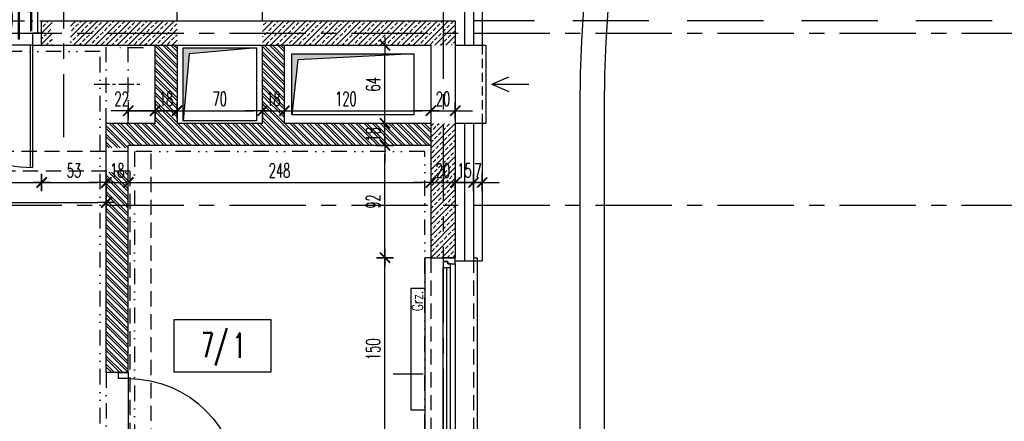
# Model space of a CAD drawing. Extents: x 41755 to 123924, y -112333 to 86187.
# Tile 77 of 256: x 100720 to 101527, y -62083 to -61754. Entities that reach past the tile are written whole.
import ezdxf
from ezdxf.enums import TextEntityAlignment as Align

# ---------------------------------------------------------------- set-up
doc = ezdxf.new("R2010")
doc.units = 0
doc.header["$LTSCALE"] = 50
for name, pattern in [('CENTER', [2, 1.25, -0.25, 0.25, -0.25]), ('DASHDOT', [1, 0.5, -0.25, 0, -0.25]), ('DASHED', [0.75, 0.5, -0.25]), ('DASHED2', [0.375, 0.25, -0.125]), ('DIVIDE', [31.75, 12.7, -6.35, 0, -6.35, 0, -6.35])]:
    doc.linetypes.add(name, pattern=pattern)
doc.layers.get('0').update_dxf_attribs({"color": 101, "linetype": 'CONTINUOUS'})
doc.layers.add('0-pomoc', color=21, linetype='CONTINUOUS', plot=False)
for name, color, linetype in [('Drz---drzwi', 5, 'CONTINUOUS'), ('E-90', 6, 'CONTINUOUS'), ('Ins-co', 2, 'CONTINUOUS'), ('ins-kan-deszcz', 132, 'CONTINUOUS'), ('Ins-went', 141, 'CONTINUOUS'), ('Ins-wod', 4, 'CONTINUOUS'), ('m-went-nawiew', 152, 'CONTINUOUS'), ('Okn---okna', 5, 'CONTINUOUS'), ('Opis-pom', 6, 'CONTINUOUS'), ('Opis_pom_ramka', 6, 'CONTINUOUS'), ('Os-osie', 14, 'CENTER'), ('Os-osie glowne', 1, 'CENTER'), ('Pzt-chodniki', 8, 'CONTINUOUS'), ('Sc-beton', 7, 'CONTINUOUS'), ('Sc-beton-hatch', 86, 'CONTINUOUS'), ('Sc-cegla pustak', 42, 'CONTINUOUS'), ('Sc-cegla pustak-hatch', 8, 'CONTINUOUS'), ('Sc-izolacja term-styropian', 151, 'STYROPIAN-KA'), ('Sc-kamien', 31, 'CONTINUOUS'), ('Sc-nadproza kon', 5, 'DASHED2'), ('Suf-widok', 8, 'CONTINUOUS'), ('W-idok', 8, 'CONTINUOUS'), ('W-idok nad', 5, 'DASHED2'), ('W-otwor-strop', 1, 'CONTINUOUS'), ('Wym-wew', 8, 'CONTINUOUS')]:
    doc.layers.add(name, color=color, linetype=linetype)
doc.styles.add('KA wymiar', font='romans.shx', dxfattribs={"width": 0.6})
doc.styles.add('ROMANS', font='romans', dxfattribs={"width": 0.85})
doc.linetypes.add('BATTING', pattern='A,0.0001,-0.1,[134,ltypeshp.shx,S=0.1,R=0,X=-0.1,Y=0],-0.2,[134,ltypeshp.shx,S=0.1,R=180,X=0.1,Y=0],-0.1', length=0.4001)
doc.linetypes.add('STYROPIAN-KA', pattern='A,0.0001,-0.1,[135,ltypeshp.shx,S=0.1,R=0,X=-0.1,Y=0],0,[135,ltypeshp.shx,S=0.1,R=180,X=0.1,Y=0],-0.1', length=0.2001)
doc.dimstyles.new('KA wymiar', dxfattribs={"dimscale": 50, "dimtxt": 0.23, "dimasz": 0.14, "dimexe": 0, "dimexo": 0, "dimgap": 0.08, "dimtad": 1, "dimdec": 1, "dimrnd": 0.5, "dimzin": 9, "dimdsep": 46, "dimtxsty": 'KA wymiar', "dimblk1": 'UKOS', "dimblk2": 'UKOS', "dimsah": 1, "dimcen": 0.2, "dimse1": 1, "dimse2": 1, "dimclrd": 256, "dimclre": 256, "dimclrt": 2, "dimadec": 0, "dimazin": 0, "dimtfac": 1, "dimtdec": 1, "dimtix": 1, "dimtmove": 2, "dimatfit": 3, "dimldrblk": 'DOT', "dimfxl": 0, "dimtolj": 1, "dimtzin": 9, "dimarcsym": 0})
pattern_1 = [(45, (48983.4185, 565.478), (-4.49012806, 4.49012806), []), (45, (48987.9087, 565.478), (-4.49012806, 4.49012806), [3.175, -1.5875])]

# ---------------------------------------------------------------- blocks, each defined once
blk = doc.blocks.new('_FKHJK')
for p, q in [((-10, 0), (-15, 0)), ((-15, 0), (-15, -150)), ((25, 0), (28, 0)), ((28, 0), (28, -150)), ((0, -142), (0, -8)), ((3, -142), (3, -8)), ((6, -142), (6, -8)), ((10, -5), (10, -145)), ((-15, -150), (-10, -150)), ((28, -150), (25, -150))]:
    blk.add_line(p, q)
at = {"linetype": 'DASHED2'}
for p, q in [((-10, 0), (-10, -150)), ((25, 0), (25, -150))]:
    blk.add_line(p, q, dxfattribs=at)
for points in [[(10, -5), (10, 0), (0, 0), (0, -3), (4, -3), (4, -5)], [(6, -8), (6, -5), (4, -5), (4, -3), (0, -3), (0, -5), (0, -8)], [(6, -142), (6, -145), (4, -145), (4, -147), (0, -147), (0, -145), (0, -142)], [(10, -145), (10, -150), (0, -150), (0, -147), (4, -147), (4, -145)]]:
    blk.add_lwpolyline(points, close=True)
blk = doc.blocks.new('_0630_DRZWI_90')
at = {"ltscale": 7}
for p, q in [((5, 8), (5, 98)), ((6.8, 8), (6.8, 97.98))]:
    blk.add_line(p, q, dxfattribs=at)
at = {"ltscale": 25}
for p, q in [((50, 19.7), (50, -28.9)), ((5, 8), (0, 8)), ((0, 8), (5, 8)), ((0, 0), (0, 8)), ((5, 0), (0, 0)), ((5, 0), (0, 0)), ((95, 8), (5, 8)), ((5, 8), (5, 0)), ((95, 8), (95, 0)), ((100, 8), (95, 8)), ((95, 0), (100, 0)), ((95, 0), (100, 0)), ((100, 0), (100, 8))]:
    blk.add_line(p, q, dxfattribs=at)
at = {"ltscale": 7}
blk.add_arc((5, 8), 90, 0, 90, dxfattribs=at)
blk = doc.blocks.new('_DKGJHF')
at = {"ltscale": 7}
for p, q in [((-21.08, -77), (35.92, -77)), ((-5, -147.5), (-105, -147.5)), ((-5, -145.5), (-104.98, -145.5))]:
    blk.add_line(p, q, dxfattribs=at)
for points in [[(5, -7.5), (5, 0), (-5, 0), (-5, -7.5)], [(5, -155), (5, -147.5), (-5, -147.5), (-5, -155)]]:
    blk.add_lwpolyline(points, close=True, dxfattribs=at)
for points in [[(-45, -7.5), (-5, -7.5)], [(-5, -147.5), (-5, -7.5)]]:
    blk.add_lwpolyline(points, dxfattribs=at)
for centre, radius, start, end in [((-5, -7.5), 40, 180, 270), ((-5, -147.5), 100, 90, 180)]:
    blk.add_arc(centre, radius, start, end)
blk = doc.blocks.new('_STRZAŁKA_WENT')
for q in [(-6.02, -14.01), (0, -30.24), (6.02, -14.01)]:
    blk.add_line((0, 0), q)
blk = doc.blocks.new('UKOS')
at = {"color": 8}
blk.add_line((1, 0), (-1, 0), dxfattribs=at)
at = {"color": 1}
blk.add_line((0, 1), (0, -1), dxfattribs=at)
at = {"color": 1, "const_width": 0.2}
blk.add_lwpolyline([(0.6, 0.6), (-0.6, -0.6)], dxfattribs=at)
blk = doc.blocks.new('*D2486')
at = {"layer": 'Wym-wew', "lineweight": -2}
blk.add_line((100589.97, -61887.46), (100730.97, -61887.46), dxfattribs=at)
at = {"layer": 'Wym-wew', "lineweight": -2, "xscale": 7.000000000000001, "yscale": 7.000000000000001, "zscale": 7.000000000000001, "rotation": 180}
blk.add_blockref('UKOS', (100582.97, -61887.46), dxfattribs=at)
at = {"layer": 'Wym-wew', "lineweight": -2, "xscale": 7.000000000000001, "yscale": 7.000000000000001, "zscale": 7.000000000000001}
blk.add_blockref('UKOS', (100737.97, -61887.46), dxfattribs=at)
at = {"layer": 'Wym-wew', "color": 2, "insert": (100660.47, -61877.71), "char_height": 11.5, "attachment_point": 5, "style": 'KA wymiar'}
blk.add_mtext('\\A1;155', dxfattribs=at)
blk = doc.blocks.new('_Dot')
at = {"layer": '0-pomoc', "color": 0, "lineweight": -2}
blk.add_line((-0.5, 0), (-1, 0), dxfattribs=at)
at = {"layer": '0-pomoc', "color": 0, "const_width": 0.5}
blk.add_lwpolyline([(-0.25, 0, 1), (0.25, 0, 1)], format="xyb", close=True, dxfattribs=at)
blk = doc.blocks.new('*D2487')
at = {"layer": 'Wym-wew', "lineweight": -2}
blk.add_line((100744.97, -61887.46), (100783.97, -61887.46), dxfattribs=at)
at = {"layer": 'Wym-wew', "lineweight": -2, "xscale": 7.000000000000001, "yscale": 7.000000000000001, "zscale": 7.000000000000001, "rotation": 180}
blk.add_blockref('UKOS', (100737.97, -61887.46), dxfattribs=at)
at = {"layer": 'Wym-wew', "lineweight": -2, "xscale": 7.000000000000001, "yscale": 7.000000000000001, "zscale": 7.000000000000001}
blk.add_blockref('UKOS', (100790.97, -61887.46), dxfattribs=at)
at = {"layer": 'Wym-wew', "color": 2, "insert": (100764.47, -61877.71), "char_height": 11.5, "attachment_point": 5, "style": 'KA wymiar'}
blk.add_mtext('\\A1;53', dxfattribs=at)
blk = doc.blocks.new('*D2488')
at = {"layer": 'Wym-wew', "lineweight": -2}
for p, q in [((100783.97, -61887.46), (100776.97, -61887.46)), ((100790.97, -61887.46), (100808.97, -61887.46)), ((100815.97, -61887.46), (100822.97, -61887.46))]:
    blk.add_line(p, q, dxfattribs=at)
at = {"layer": 'Wym-wew', "lineweight": -2, "xscale": 7.000000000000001, "yscale": 7.000000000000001, "zscale": 7.000000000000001}
blk.add_blockref('UKOS', (100790.97, -61887.46), dxfattribs=at)
at = {"layer": 'Wym-wew', "lineweight": -2, "xscale": 7.000000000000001, "yscale": 7.000000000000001, "zscale": 7.000000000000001, "rotation": 180}
blk.add_blockref('UKOS', (100808.97, -61887.46), dxfattribs=at)
at = {"layer": 'Wym-wew', "color": 2, "insert": (100799.97, -61877.71), "char_height": 11.5, "attachment_point": 5, "style": 'KA wymiar'}
blk.add_mtext('\\A1;18', dxfattribs=at)
blk = doc.blocks.new('*D2489')
at = {"layer": 'Wym-wew', "lineweight": -2}
blk.add_line((100815.97, -61887.46), (101049.97, -61887.46), dxfattribs=at)
at = {"layer": 'Wym-wew', "lineweight": -2, "xscale": 7.000000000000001, "yscale": 7.000000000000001, "zscale": 7.000000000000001, "rotation": 180}
blk.add_blockref('UKOS', (100808.97, -61887.46), dxfattribs=at)
at = {"layer": 'Wym-wew', "lineweight": -2, "xscale": 7.000000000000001, "yscale": 7.000000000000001, "zscale": 7.000000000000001}
blk.add_blockref('UKOS', (101056.97, -61887.46), dxfattribs=at)
at = {"layer": 'Wym-wew', "color": 2, "insert": (100932.97, -61877.71), "char_height": 11.5, "attachment_point": 5, "style": 'KA wymiar'}
blk.add_mtext('\\A1;248', dxfattribs=at)
blk = doc.blocks.new('*D2490')
at = {"layer": 'Wym-wew', "lineweight": -2}
for p, q in [((101049.97, -61887.46), (101042.97, -61887.46)), ((101056.97, -61887.46), (101076.97, -61887.46)), ((101083.97, -61887.46), (101090.97, -61887.46))]:
    blk.add_line(p, q, dxfattribs=at)
at = {"layer": 'Wym-wew', "lineweight": -2, "xscale": 7.000000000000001, "yscale": 7.000000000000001, "zscale": 7.000000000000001}
blk.add_blockref('UKOS', (101056.97, -61887.46), dxfattribs=at)
at = {"layer": 'Wym-wew', "lineweight": -2, "xscale": 7.000000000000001, "yscale": 7.000000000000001, "zscale": 7.000000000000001, "rotation": 180}
blk.add_blockref('UKOS', (101076.97, -61887.46), dxfattribs=at)
at = {"layer": 'Wym-wew', "color": 2, "insert": (101066.97, -61877.71), "char_height": 11.5, "attachment_point": 5, "style": 'KA wymiar'}
blk.add_mtext('\\A1;20', dxfattribs=at)
blk = doc.blocks.new('*D2491')
at = {"layer": 'Wym-wew', "lineweight": -2}
for p, q in [((101069.97, -61887.46), (101062.97, -61887.46)), ((101076.97, -61887.46), (101091.97, -61887.46)), ((101098.97, -61887.46), (101105.97, -61887.46))]:
    blk.add_line(p, q, dxfattribs=at)
at = {"layer": 'Wym-wew', "lineweight": -2, "xscale": 7.000000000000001, "yscale": 7.000000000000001, "zscale": 7.000000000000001}
blk.add_blockref('UKOS', (101076.97, -61887.46), dxfattribs=at)
at = {"layer": 'Wym-wew', "lineweight": -2, "xscale": 7.000000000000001, "yscale": 7.000000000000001, "zscale": 7.000000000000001, "rotation": 180}
blk.add_blockref('UKOS', (101091.97, -61887.46), dxfattribs=at)
at = {"layer": 'Wym-wew', "color": 2, "insert": (101084.47, -61877.71), "char_height": 11.5, "attachment_point": 5, "style": 'KA wymiar'}
blk.add_mtext('\\A1;15', dxfattribs=at)
blk = doc.blocks.new('*D2492')
at = {"layer": 'Wym-wew', "lineweight": -2}
for p, q in [((101084.97, -61887.46), (101077.97, -61887.46)), ((101091.97, -61887.46), (101098.97, -61887.46)), ((101105.97, -61887.46), (101112.97, -61887.46))]:
    blk.add_line(p, q, dxfattribs=at)
at = {"layer": 'Wym-wew', "lineweight": -2, "xscale": 7.000000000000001, "yscale": 7.000000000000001, "zscale": 7.000000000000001}
blk.add_blockref('UKOS', (101091.97, -61887.46), dxfattribs=at)
at = {"layer": 'Wym-wew', "lineweight": -2, "xscale": 7.000000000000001, "yscale": 7.000000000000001, "zscale": 7.000000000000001, "rotation": 180}
blk.add_blockref('UKOS', (101098.97, -61887.46), dxfattribs=at)
at = {"layer": 'Wym-wew', "color": 2, "insert": (101095.47, -61877.71), "char_height": 11.5, "attachment_point": 5, "style": 'KA wymiar'}
blk.add_mtext('\\A1;7', dxfattribs=at)
blk = doc.blocks.new('*D2493')
at = {"layer": 'Wym-wew', "lineweight": -2}
blk.add_line((100537.97, -61903.81), (100783.97, -61903.81), dxfattribs=at)
at = {"layer": 'Wym-wew', "lineweight": -2, "xscale": 7.000000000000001, "yscale": 7.000000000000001, "zscale": 7.000000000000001, "rotation": 180}
blk.add_blockref('UKOS', (100530.97, -61903.81), dxfattribs=at)
at = {"layer": 'Wym-wew', "lineweight": -2, "xscale": 7.000000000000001, "yscale": 7.000000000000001, "zscale": 7.000000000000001}
blk.add_blockref('UKOS', (100790.97, -61903.81), dxfattribs=at)
at = {"layer": 'Wym-wew', "color": 2, "insert": (100660.97, -61894.06), "char_height": 11.5, "attachment_point": 5, "style": 'KA wymiar'}
blk.add_mtext('\\A1;260', dxfattribs=at)
blk = doc.blocks.new('*D2518')
at = {"layer": 'Wym-wew', "lineweight": -2}
blk.add_line((101019.37, -62092.03), (101019.37, -61956.03), dxfattribs=at)
at = {"layer": 'Wym-wew', "lineweight": -2, "xscale": 7.000000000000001, "yscale": 7.000000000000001, "zscale": 7.000000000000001}
for p, rotation in [((101019.37, -61949.03), 90), ((101019.37, -62099.03), 270)]:
    blk.add_blockref('UKOS', p, dxfattribs=dict(at, rotation=rotation))
at = {"layer": 'Wym-wew', "color": 2, "insert": (101009.62, -62024.03), "char_height": 11.5, "attachment_point": 5, "rotation": 90, "style": 'KA wymiar'}
blk.add_mtext('\\A1;150', dxfattribs=at)
blk = doc.blocks.new('*D2519')
at = {"layer": 'Wym-wew', "lineweight": -2}
blk.add_line((101019.37, -61942.03), (101019.37, -61864.03), dxfattribs=at)
at = {"layer": 'Wym-wew', "lineweight": -2, "xscale": 7.000000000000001, "yscale": 7.000000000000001, "zscale": 7.000000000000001}
for p, rotation in [((101019.37, -61857.03), 90), ((101019.37, -61949.03), 270)]:
    blk.add_blockref('UKOS', p, dxfattribs=dict(at, rotation=rotation))
at = {"layer": 'Wym-wew', "color": 2, "insert": (101009.62, -61903.03), "char_height": 11.5, "attachment_point": 5, "rotation": 90, "style": 'KA wymiar'}
blk.add_mtext('\\A1;92', dxfattribs=at)
blk = doc.blocks.new('*D2520')
at = {"layer": 'Wym-wew', "lineweight": -2}
for p, q in [((101019.37, -61832.03), (101019.37, -61825.03)), ((101019.37, -61857.03), (101019.37, -61839.03)), ((101019.37, -61864.03), (101019.37, -61871.03))]:
    blk.add_line(p, q, dxfattribs=at)
at = {"layer": 'Wym-wew', "lineweight": -2, "xscale": 7.000000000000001, "yscale": 7.000000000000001, "zscale": 7.000000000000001}
for p, rotation in [((101019.37, -61839.03), 270), ((101019.37, -61857.03), 90)]:
    blk.add_blockref('UKOS', p, dxfattribs=dict(at, rotation=rotation))
at = {"layer": 'Wym-wew', "color": 2, "insert": (101009.62, -61848.03), "char_height": 11.5, "attachment_point": 5, "rotation": 90, "style": 'KA wymiar'}
blk.add_mtext('\\A1;18', dxfattribs=at)
blk = doc.blocks.new('*D2521')
at = {"layer": 'Wym-wew', "lineweight": -2}
blk.add_line((101019.37, -61832.03), (101019.37, -61782.03), dxfattribs=at)
at = {"layer": 'Wym-wew', "lineweight": -2, "xscale": 7.000000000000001, "yscale": 7.000000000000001, "zscale": 7.000000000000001}
for p, rotation in [((101019.37, -61775.03), 90), ((101019.37, -61839.03), 270)]:
    blk.add_blockref('UKOS', p, dxfattribs=dict(at, rotation=rotation))
at = {"layer": 'Wym-wew', "color": 2, "insert": (101009.62, -61807.03), "char_height": 11.5, "attachment_point": 5, "rotation": 90, "style": 'KA wymiar'}
blk.add_mtext('\\A1;64', dxfattribs=at)
blk = doc.blocks.new('*D2578')
at = {"layer": 'Wym-wew', "lineweight": -2}
for p, q in [((100801.97, -61828.65), (100794.97, -61828.65)), ((100808.97, -61828.65), (100830.97, -61828.65)), ((100837.97, -61828.65), (100844.97, -61828.65))]:
    blk.add_line(p, q, dxfattribs=at)
at = {"layer": 'Wym-wew', "lineweight": -2, "xscale": 7.000000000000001, "yscale": 7.000000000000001, "zscale": 7.000000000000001}
blk.add_blockref('UKOS', (100808.97, -61828.65), dxfattribs=at)
at = {"layer": 'Wym-wew', "lineweight": -2, "xscale": 7.000000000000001, "yscale": 7.000000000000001, "zscale": 7.000000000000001, "rotation": 180}
blk.add_blockref('UKOS', (100830.97, -61828.65), dxfattribs=at)
at = {"layer": 'Wym-wew', "color": 2, "insert": (100803.53, -61818.9), "char_height": 11.5, "attachment_point": 5, "style": 'KA wymiar'}
blk.add_mtext('\\A1;22', dxfattribs=at)
blk = doc.blocks.new('*D2579')
at = {"layer": 'Wym-wew', "lineweight": -2}
blk.add_line((100855.97, -61828.65), (100911.97, -61828.65), dxfattribs=at)
at = {"layer": 'Wym-wew', "lineweight": -2, "xscale": 7.000000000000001, "yscale": 7.000000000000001, "zscale": 7.000000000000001, "rotation": 180}
blk.add_blockref('UKOS', (100848.97, -61828.65), dxfattribs=at)
at = {"layer": 'Wym-wew', "lineweight": -2, "xscale": 7.000000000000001, "yscale": 7.000000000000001, "zscale": 7.000000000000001}
blk.add_blockref('UKOS', (100918.97, -61828.65), dxfattribs=at)
at = {"layer": 'Wym-wew', "color": 2, "insert": (100883.97, -61818.9), "char_height": 11.5, "attachment_point": 5, "style": 'KA wymiar'}
blk.add_mtext('\\A1;70', dxfattribs=at)
blk = doc.blocks.new('*D2580')
at = {"layer": 'Wym-wew', "lineweight": -2}
for p, q in [((100911.97, -61828.65), (100904.97, -61828.65)), ((100918.97, -61828.65), (100936.97, -61828.65)), ((100943.97, -61828.65), (100950.97, -61828.65))]:
    blk.add_line(p, q, dxfattribs=at)
at = {"layer": 'Wym-wew', "lineweight": -2, "xscale": 7.000000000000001, "yscale": 7.000000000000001, "zscale": 7.000000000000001}
blk.add_blockref('UKOS', (100918.97, -61828.65), dxfattribs=at)
at = {"layer": 'Wym-wew', "lineweight": -2, "xscale": 7.000000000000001, "yscale": 7.000000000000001, "zscale": 7.000000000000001, "rotation": 180}
blk.add_blockref('UKOS', (100936.97, -61828.65), dxfattribs=at)
at = {"layer": 'Wym-wew', "color": 2, "insert": (100927.97, -61818.9), "char_height": 11.5, "attachment_point": 5, "style": 'KA wymiar'}
blk.add_mtext('\\A1;18', dxfattribs=at)
blk = doc.blocks.new('*D2581')
at = {"layer": 'Wym-wew', "lineweight": -2}
blk.add_line((100943.97, -61828.65), (101049.97, -61828.65), dxfattribs=at)
at = {"layer": 'Wym-wew', "lineweight": -2, "xscale": 7.000000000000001, "yscale": 7.000000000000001, "zscale": 7.000000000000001, "rotation": 180}
blk.add_blockref('UKOS', (100936.97, -61828.65), dxfattribs=at)
at = {"layer": 'Wym-wew', "lineweight": -2, "xscale": 7.000000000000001, "yscale": 7.000000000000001, "zscale": 7.000000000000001}
blk.add_blockref('UKOS', (101056.97, -61828.65), dxfattribs=at)
at = {"layer": 'Wym-wew', "color": 2, "insert": (100987.33, -61818.9), "char_height": 11.5, "attachment_point": 5, "style": 'KA wymiar'}
blk.add_mtext('\\A1;120', dxfattribs=at)
blk = doc.blocks.new('*D2582')
at = {"layer": 'Wym-wew', "lineweight": -2}
for p, q in [((101049.97, -61828.65), (101042.97, -61828.65)), ((101056.97, -61828.65), (101076.97, -61828.65)), ((101083.97, -61828.65), (101090.97, -61828.65))]:
    blk.add_line(p, q, dxfattribs=at)
at = {"layer": 'Wym-wew', "lineweight": -2, "xscale": 7.000000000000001, "yscale": 7.000000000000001, "zscale": 7.000000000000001}
blk.add_blockref('UKOS', (101056.97, -61828.65), dxfattribs=at)
at = {"layer": 'Wym-wew', "lineweight": -2, "xscale": 7.000000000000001, "yscale": 7.000000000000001, "zscale": 7.000000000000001, "rotation": 180}
blk.add_blockref('UKOS', (101076.97, -61828.65), dxfattribs=at)
at = {"layer": 'Wym-wew', "color": 2, "insert": (101066.97, -61818.9), "char_height": 11.5, "attachment_point": 5, "style": 'KA wymiar'}
blk.add_mtext('\\A1;20', dxfattribs=at)
blk = doc.blocks.new('*D2583')
at = {"layer": 'Wym-wew', "lineweight": -2}
for p, q in [((100823.97, -61828.65), (100816.97, -61828.65)), ((100848.97, -61828.65), (100830.97, -61828.65)), ((100855.97, -61828.65), (100862.97, -61828.65))]:
    blk.add_line(p, q, dxfattribs=at)
at = {"layer": 'Wym-wew', "lineweight": -2, "xscale": 7.000000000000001, "yscale": 7.000000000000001, "zscale": 7.000000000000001}
blk.add_blockref('UKOS', (100830.97, -61828.65), dxfattribs=at)
at = {"layer": 'Wym-wew', "lineweight": -2, "xscale": 7.000000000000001, "yscale": 7.000000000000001, "zscale": 7.000000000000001, "rotation": 180}
blk.add_blockref('UKOS', (100848.97, -61828.65), dxfattribs=at)
at = {"layer": 'Wym-wew', "color": 2, "insert": (100839.97, -61818.9), "char_height": 11.5, "attachment_point": 5, "style": 'KA wymiar'}
blk.add_mtext('\\A1;18', dxfattribs=at)
blk = doc.blocks.new('_opis_pom_metka')
at = {"layer": 'Opis_pom_ramka'}
blk.add_lwpolyline([(-33.13, 0), (32.87, 0), (32.87, -36), (-33.13, -36)], close=True, dxfattribs=at)
at = {"style": 'KA wymiar', "width": 0.6}
blk.add_attdef('KO/', text='', height=16.8, dxfattribs=at).set_placement((3.45, -25.87), align=Align.RIGHT)
blk.add_attdef('NR', (3.8, -26.16), '', height=16.8, dxfattribs=at)

msp = doc.modelspace()

# ---------------------------------------------------------------- hatches: boundary and pattern name
at = {"layer": 'Sc-beton-hatch'}
h = msp.add_hatch(dxfattribs=at)
h.set_pattern_fill('ANSI33', color=256, style=0)
h.set_pattern_definition(pattern_1)
h.paths.add_polyline_path([(100761.618, -61765.031), (100761.618, -61775.031), (100848.966, -61775.031), (100848.966, -61765.031)])
h.paths.add_polyline_path([(100848.966, -61765.031), (100848.966, -61755.031), (100761.618, -61755.031), (100761.618, -61765.031)])
h.paths.add_polyline_path([(100737.966, -61755.031), (100737.966, -61765.031), (100746.618, -61765.031), (100746.618, -61755.031)])
h.paths.add_polyline_path([(100737.966, -61765.031), (100737.966, -61775.031), (100746.618, -61775.031), (100746.618, -61765.031)])
h = msp.add_hatch(dxfattribs=at)
h.set_pattern_fill('ANSI33', color=256, style=0)
h.set_pattern_definition(pattern_1)
h.paths.add_polyline_path([(101076.966, -61775.031), (101076.966, -61765.031), (101066.966, -61765.031), (101066.966, -61775.031)])
h.paths.add_polyline_path([(101076.966, -61765.031), (101076.966, -61755.031), (101066.966, -61755.031), (101066.966, -61765.031)])
h.paths.add_polyline_path([(101066.966, -61765.031), (101066.966, -61755.031), (100918.966, -61755.031), (100918.966, -61765.031)])
h.paths.add_polyline_path([(100918.966, -61765.031), (100918.966, -61775.031), (101056.966, -61775.031), (101066.966, -61775.031), (101066.966, -61765.031)])
h = msp.add_hatch(dxfattribs=at)
h.set_pattern_fill('ANSI33', color=256, style=0)
h.set_pattern_definition(pattern_1)
h.paths.add_polyline_path([(101076.966, -61839.031), (101066.966, -61839.031), (101066.966, -61906.031), (101076.966, -61906.031)])
h.paths.add_polyline_path([(101066.966, -61839.031), (101056.966, -61839.031), (101056.966, -61906.031), (101066.966, -61906.031)])
h.paths.add_polyline_path([(101066.966, -61906.031), (101056.966, -61906.031), (101056.966, -61949.031), (101066.966, -61949.031)])
h.paths.add_polyline_path([(101076.966, -61906.031), (101066.966, -61906.031), (101066.966, -61949.031), (101076.966, -61949.031)])
h.paths.add_polyline_path([(101058.505, -61869.081), (101075.427, -61869.081), (101075.427, -61886.331), (101058.505, -61886.331)], flags=9)
at = {"layer": 'Sc-cegla pustak-hatch'}
h = msp.add_hatch(dxfattribs=at)
h.set_pattern_fill('ANSI32', color=256, scale=0.5, angle=90, style=0)
h.set_pattern_definition([(135, (48983.4185, 565.478), (-3.36759605, -3.36759605), []), (135, (48983.4185, 567.723), (-3.36759605, -3.36759605), [])])
h.paths.add_polyline_path([(100808.966, -61906.031), (100790.966, -61906.031), (100790.966, -62043.031), (100808.966, -62043.031)])
h.paths.add_polyline_path([(100808.966, -61906.031), (100808.966, -61879.031), (100790.966, -61879.031), (100790.966, -61906.031)])
h.paths.add_polyline_path([(100848.966, -61839.031), (100848.966, -61775.031), (100830.966, -61775.031), (100830.966, -61839.031), (100790.966, -61839.031), (100790.966, -61859.031), (100808.966, -61859.031), (100808.966, -61857.031), (100906.213, -61857.031), (100906.213, -61839.031)])
h.paths.add_polyline_path([(100918.966, -61839.031), (100906.213, -61839.031), (100906.213, -61857.031), (101003.217, -61857.031), (101003.319, -61839.031), (100936.966, -61839.031), (100936.966, -61775.031), (100918.966, -61775.031)])
h.paths.add_polyline_path([(101056.966, -61857.031), (101056.966, -61839.031), (101003.319, -61839.031), (101003.217, -61857.031)])
h.paths.add_polyline_path([(100791.998, -61869.081), (100807.934, -61869.081), (100807.934, -61886.331), (100791.998, -61886.331)], flags=9)
h.paths.add_polyline_path([(100831.998, -61810.278), (100847.934, -61810.278), (100847.934, -61827.528), (100831.998, -61827.528)], flags=24)
h.paths.add_polyline_path([(100833.825, -61870.304), (100899.182, -61870.304), (100899.182, -61854.233), (100833.825, -61854.233)], flags=9)
h.paths.add_polyline_path([(100837.74, -62041.981), (100837.74, -61851.524), (100817.168, -61851.524), (100817.168, -62041.981)], flags=9)
h.paths.add_polyline_path([(100919.998, -61810.278), (100935.934, -61810.278), (100935.934, -61827.528), (100919.998, -61827.528)], flags=24)
h.paths.add_polyline_path([(101000.993, -61855.999), (101000.993, -61840.063), (101018.243, -61840.063), (101018.243, -61855.999)], flags=9)
at = {"layer": 'W-otwor-strop'}
for points in [[(100853.966, -61837.031), (100853.966, -61777.031), (100913.966, -61777.031), (100858.966, -61782.031)], [(100942.966, -61832.031), (100942.966, -61782.031), (101042.966, -61782.031), (100947.966, -61787.031)]]:
    msp.add_hatch(color=256, dxfattribs=at).paths.add_polyline_path(points)

# ---------------------------------------------------------------- linework, layer by layer
at = {"layer": 'Ins-co'}
msp.add_lwpolyline([(101040.9, -61974.031), (101051.9, -61974.031), (101051.9, -62074.031), (101040.9, -62074.031)], close=True, dxfattribs=at)
at = {"layer": 'ins-kan-deszcz', "linetype": 'DASHED', "ltscale": 0.5}
msp.add_lwpolyline([(100821.419, -61777.1), (100801.907, -61777.1)], dxfattribs=at)
at = {"layer": 'Ins-wod', "linetype": 'DASHED', "ltscale": 0.5}
for p, q in [((100827.669, -61862.031), (100586.825, -61862.031)), ((100810.169, -61878.031), (100570.825, -61878.031))]:
    msp.add_line(p, q, dxfattribs=at)
at = {"layer": 'Ins-wod', "linetype": 'DASHED2'}
for points in [[(100827.669, -62589.031), (100827.669, -61862.031)], [(100810.169, -61878.031), (100810.169, -62537.343)]]:
    msp.add_lwpolyline(points, dxfattribs=at)
at = {"layer": 'm-went-nawiew'}
msp.add_line((101056.966, -61775.031), (101056.966, -61839.031), dxfattribs=at)
at = {"layer": 'Opis-pom'}
msp.add_lwpolyline([(101026.157, -62044.189), (101050.791, -62044.189)], dxfattribs=at)
at = {"layer": 'Os-osie', "ltscale": 0.2}
msp.add_lwpolyline([(100780.966, -61807.031), (100818.966, -61807.031)], dxfattribs=at)
at = {"layer": 'Os-osie glowne'}
for points in [[(100755.966, -55498.715), (100755.966, -61850.182)], [(101066.966, -61540.031), (101066.966, -63102.922)], [(99691.966, -61765.031), (102917.643, -61765.031)], [(99691.966, -61906.031), (102917.643, -61906.031)]]:
    msp.add_lwpolyline(points, dxfattribs=at)
at = {"layer": 'Pzt-chodniki'}
for p, q in [((101178.966, -61825.031), (101178.966, -62905.027)), ((101198.966, -61825.031), (101198.966, -62925.027))]:
    msp.add_line(p, q, dxfattribs=at)
for radius in [1040, 1020]:
    msp.add_arc((102218.966, -61825.031), radius, 90, 180, dxfattribs=at)
at = {"layer": 'Sc-beton'}
for p, q in [((101076.966, -61755.027), (101076.966, -61949.031)), ((100737.966, -61775.031), (101056.966, -61775.031))]:
    msp.add_line(p, q, dxfattribs=at)
for points in [[(100737.966, -61755.031), (101076.966, -61755.031)], [(100737.966, -61775.031), (100737.966, -61755.031)], [(101056.966, -61775.031), (101056.966, -61949.031)], [(101056.966, -61949.031), (101076.966, -61949.031)]]:
    msp.add_lwpolyline(points, dxfattribs=at)
at = {"layer": 'Sc-cegla pustak'}
for p, q in [((100918.966, -61839.031), (100918.966, -61775.031)), ((100936.966, -61839.031), (100936.966, -61775.031)), ((101056.966, -61857.031), (100808.966, -61857.031))]:
    msp.add_line(p, q, dxfattribs=at)
for points in [[(100830.966, -61839.031), (100830.966, -61775.031)], [(100848.966, -61775.031), (100848.966, -61839.031)], [(100790.966, -62043.031), (100790.966, -61839.031)], [(100830.966, -61839.031), (100790.966, -61839.031)], [(100918.966, -61839.031), (100848.966, -61839.031)], [(100915.966, -61839.031), (100848.966, -61839.031)], [(101056.966, -61839.031), (100936.966, -61839.031)], [(101056.966, -61839.031), (100936.966, -61839.031)], [(100808.966, -62043.031), (100808.966, -61857.031)], [(100808.966, -62043.031), (100790.966, -62043.031)]]:
    msp.add_lwpolyline(points, dxfattribs=at)
at = {"layer": 'Sc-izolacja term-styropian', "linetype": 'ByBlock'}
for p, q in [((100848.966, -61755.031), (100848.966, -61740.031)), ((100918.966, -61755.031), (100918.966, -61740.031)), ((101091.966, -61740.031), (101091.966, -61775.031)), ((101091.966, -61839.031), (101091.966, -61951.531))]:
    msp.add_line(p, q, dxfattribs=at)
at = {"layer": 'Sc-izolacja term-styropian', "linetype": 'BATTING', "ltscale": 0.35}
for p, q in [((101084.466, -61747.531), (101084.466, -61775.031)), ((101084.466, -61839.031), (101084.466, -61951.531))]:
    msp.add_line(p, q, dxfattribs=at)
at = {"layer": 'Sc-izolacja term-styropian', "linetype": 'ByBlock'}
for points in [[(100734.966, -61765.031), (100734.966, -61740.031)], [(101076.966, -61775.031), (101091.966, -61775.031)], [(101091.966, -61839.031), (101076.966, -61839.031)], [(101076.966, -61951.531), (101091.966, -61951.531)]]:
    msp.add_lwpolyline(points, dxfattribs=at)
at = {"layer": 'Sc-kamien'}
for p, q in [((101098.966, -61733.031), (101098.966, -61775.031)), ((101098.966, -61839.031), (101098.966, -61951.531))]:
    msp.add_line(p, q, dxfattribs=at)
for points in [[(101091.966, -61775.031), (101098.966, -61775.031)], [(101098.966, -61839.031), (101091.966, -61839.031)], [(101091.966, -61951.531), (101098.966, -61951.531)]]:
    msp.add_lwpolyline(points, dxfattribs=at)
at = {"layer": 'Sc-nadproza kon', "linetype": 'DASHDOT', "ltscale": 0.5}
for points in [[(100585.966, -61755.031), (100737.966, -61755.031)], [(100790.966, -61839.031), (100790.966, -61775.031)], [(100808.966, -61839.031), (100808.966, -61775.031)], [(100790.966, -62043.031), (100790.966, -62143.031)]]:
    msp.add_lwpolyline(points, dxfattribs=at)
at = {"layer": 'Suf-widok', "linetype": 'DIVIDE', "ltscale": 0.02}
for points in [[(100535.966, -61780.031), (100535.966, -62135.031), (100562.966, -62135.031), (100562.966, -62255.031), (100266.966, -62255.031), (100266.966, -62450.031), (100196.966, -62450.031), (100196.966, -62596.031), (100785.966, -62596.031), (100785.966, -61780.031)], [(101051.966, -61862.031), (101051.966, -61862.031), (100813.966, -61862.031), (100813.966, -62154.031), (101051.966, -62154.031), (101051.966, -61862.031)]]:
    msp.add_lwpolyline(points, close=True, dxfattribs=at)
at = {"layer": 'W-idok', "linetype": 'DASHED', "ltscale": 0.3}
msp.add_lwpolyline([(101098.966, -61775.031), (101098.966, -61839.031)], dxfattribs=at)
at = {"layer": 'W-idok'}
msp.add_lwpolyline([(101098.966, -61775.031), (101101.966, -61775.031), (101101.966, -61839.031), (101098.966, -61839.031)], dxfattribs=at)
at = {"layer": 'W-idok nad', "ltscale": 5}
msp.add_line((101891.966, -61755.027), (101091.966, -61755.027), dxfattribs=at)
at = {"layer": 'W-otwor-strop'}
for points in [[(100853.966, -61777.031), (100913.966, -61777.031), (100913.966, -61837.031), (100853.966, -61837.031)], [(100853.966, -61837.031), (100853.966, -61777.031), (100913.966, -61777.031), (100858.966, -61782.031)], [(100942.966, -61782.031), (101042.966, -61782.031), (101042.966, -61832.031), (100942.966, -61832.031)], [(100942.966, -61832.031), (100942.966, -61782.031), (101042.966, -61782.031), (100947.966, -61787.031)]]:
    msp.add_lwpolyline(points, close=True, dxfattribs=at)

# ---------------------------------------------------------------- block references
at = {"layer": 'Drz---drzwi', "rotation": 89.99999999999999}
msp.add_blockref('_DKGJHF', (100582.966, -61770.031), dxfattribs=at)
at = {"layer": 'Drz---drzwi', "xscale": -1, "rotation": 270}
msp.add_blockref('_0630_DRZWI_90', (100800.966, -62143.031), dxfattribs=at)
at = {"layer": 'Ins-went', "xscale": -1, "rotation": 89.99999999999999}
msp.add_blockref('_STRZAŁKA_WENT', (101106.966, -61807.031), dxfattribs=at)
at = {"layer": 'Okn---okna'}
msp.add_blockref('_FKHJK', (101066.966, -61949.031), dxfattribs=at)
at = {"layer": 'Opis-pom'}
ref = msp.add_blockref('_opis_pom_metka', (100886.467, -61999.602), dxfattribs=dict(at, xscale=1.2, yscale=1.2, zscale=1.2))
ref.add_attrib('KO/', '7/', dxfattribs={"layer": '0', "height": 20.16, "style": 'KA wymiar', "width": 0.6}).set_placement((100890.694, -62030.643), align=Align.RIGHT)
ref.add_attrib('NR', '1', (100894.577, -62030.999), dxfattribs={"layer": '0', "height": 20.16, "style": 'KA wymiar', "width": 0.6})

# ---------------------------------------------------------------- texts
at = {"layer": 'E-90', "style": 'ROMANS', "width": 0.8}
msp.add_text('O|FA21|9|1', height=20, rotation=360, dxfattribs=at).set_placement((100680.042, -61755.031), align=Align.MIDDLE)
at = {"layer": 'Ins-co', "style": 'ROMANS', "width": 0.7}
msp.add_text('Grz.', height=9, rotation=90, dxfattribs=at).set_placement((101050.507, -61992.719, 0))

# ---------------------------------------------------------------- dimensions: what is measured, and where the dimension line sits
at = {"layer": 'Wym-wew'}
for base, p1, p2, picture, middle in [((100737.966, -61887.456), (100582.966, -61755.031), (100737.966, -61770.031), '*D2486', (100660.466, -61877.706)), ((100790.966, -61903.806), (100530.966, -61767.105), (100790.966, -61767.105), '*D2493', (100660.966, -61894.056)), ((100790.966, -61887.456), (100737.966, -61770.031), (100790.966, -61775.031), '*D2487', (100764.466, -61877.706)), ((100808.966, -61887.456), (100790.966, -61775.031), (100808.966, -61857.031), '*D2488', (100799.966, -61877.706)), ((100830.966, -61828.653), (100848.966, -61775.031), (100830.966, -61775.031), '*D2583', (100839.966, -61818.903)), ((100918.966, -61828.653), (100848.966, -61775.031), (100918.966, -61775.031), '*D2579', (100883.966, -61818.903)), ((100936.966, -61828.653), (100918.966, -61775.031), (100936.966, -61775.031), '*D2580', (100927.966, -61818.903)), ((101076.966, -61828.653), (101056.966, -61775.031), (101076.966, -61775.031), '*D2582', (101066.966, -61818.903)), ((101091.966, -61887.456), (101076.966, -61857.031), (101091.966, -61839.031), '*D2491', (101084.466, -61877.706)), ((101098.966, -61887.456), (101091.966, -61839.031), (101098.966, -61839.031), '*D2492', (101095.466, -61877.706)), ((101056.966, -61887.456), (100808.966, -61857.031), (101056.966, -61857.031), '*D2489', (100932.966, -61877.706)), ((101076.966, -61887.456), (101056.966, -61857.031), (101076.966, -61857.031), '*D2490', (101066.966, -61877.706))]:
    dim = msp.add_linear_dim(base=base, p1=p1, p2=p2, dimstyle='KA wymiar', override={"dimscale": 100, "dimtxt": 0.115, "dimasz": 0.07, "dimgap": 0.04, "dimdec": 2, "dimpost": '\\X', "dimtdec": 2}, dxfattribs=at)
    dim.commit()
    dim.dimension.update_dxf_attribs({"geometry": picture, "text_midpoint": middle})
for base, p1, p2, picture, middle in [((100830.966, -61828.653), (100808.966, -61775.031), (100830.966, -61775.031), '*D2578', (100803.533, -61818.903)), ((101056.966, -61828.653), (100936.966, -61775.031), (101056.966, -61775.031), '*D2581', (100987.326, -61818.903))]:
    dim = msp.add_linear_dim(base=base, p1=p1, p2=p2, dimstyle='KA wymiar', override={"dimscale": 100, "dimtxt": 0.115, "dimasz": 0.07, "dimgap": 0.04, "dimdec": 2, "dimpost": '\\X', "dimtdec": 2}, dxfattribs=at)
    dim.commit()
    dim.dimension.update_dxf_attribs({"geometry": picture, "text_midpoint": middle, "dimtype": 160})
for base, p1, p2, picture, middle in [((101019.368, -61775.031), (101056.966, -61839.031), (101056.966, -61775.031), '*D2521', (101009.618, -61807.031)), ((101019.368, -61839.031), (101056.966, -61857.031), (101056.966, -61839.031), '*D2520', (101009.618, -61848.031)), ((101019.368, -61857.031), (101056.966, -61949.031), (101056.966, -61857.031), '*D2519', (101009.618, -61903.031)), ((101019.368, -61949.031), (101056.966, -62099.031), (101056.966, -61949.031), '*D2518', (101009.618, -62024.031))]:
    dim = msp.add_linear_dim(base=base, p1=p1, p2=p2, angle=90, dimstyle='KA wymiar', override={"dimscale": 100, "dimtxt": 0.115, "dimasz": 0.07, "dimgap": 0.04, "dimdec": 2, "dimpost": '\\X', "dimtdec": 2}, dxfattribs=at)
    dim.commit()
    dim.dimension.update_dxf_attribs({"geometry": picture, "text_midpoint": middle})

doc.saveas('drawing.dxf')
